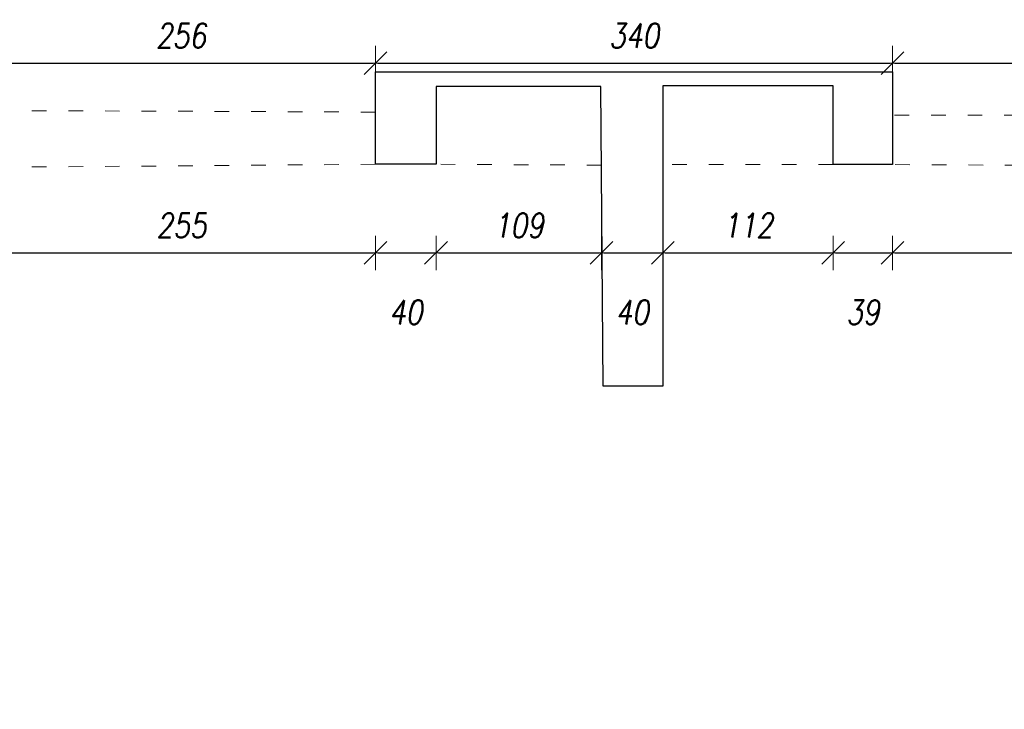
# Model space of a CAD drawing. Header units: millimetres. Extents: x -58431 to 28973, y -32170 to 9431.
# Tile 26 of 54: x -28274 to -21807, y -23737 to -19208. Entities that reach past the tile are written whole.
import ezdxf

# ---------------------------------------------------------------- set-up
doc = ezdxf.new("R2010")
doc.units = ezdxf.units.MM
doc.header["$LTSCALE"] = 8
doc.linetypes.add('ACAD_ISO03W100', pattern=[30, 12, -18])
doc.layers.get('Defpoints').update_dxf_attribs({"lineweight": 0})
for name, color, linetype, lineweight in [('A_DIMEN', 7, 'Continuous', 0), ('BAM_OPISY POWIERZCHNI', 40, 'Continuous', 0), ('piętro_podciąg', 2, 'ACAD_ISO03W100', 0), ('piętro_rzut', 7, 'Continuous', 30), ('RZUT_wymiarowanie', 2, 'Continuous', 0)]:
    doc.layers.add(name, color=color, linetype=linetype, lineweight=lineweight)
doc.styles.add('ROMANS1', font='romans.shx', dxfattribs={"width": 0.8, "oblique": 10})
doc.dimstyles.new('NARCH100', dxfattribs={"dimscale": 100, "dimtxt": 1.6, "dimasz": 0.15, "dimexe": 0, "dimexo": 0, "dimgap": 1, "dimtad": 1, "dimdec": 0, "dimlfac": 0.1, "dimrnd": 1, "dimdsep": 46, "dimtxsty": 'ROMANS1', "dimblk": 'wym', "dimcen": -1.5, "dimse1": 1, "dimse2": 1, "dimclrd": 4, "dimclre": 4, "dimclrt": 3, "dimadec": 0, "dimazin": 0, "dimtfac": 0.04, "dimtdec": 0, "dimtmove": 2, "dimatfit": 3, "dimldrblk": 'wym', "dimfxl": 0, "dimtolj": 1, "dimarcsym": 0})

# ---------------------------------------------------------------- blocks, each defined once
blk = doc.blocks.new('wym')
at = {"layer": 'A_DIMEN', "color": 4, "ltscale": 100}
for p, q in [((-5, -5), (5, 5)), ((0, -7.5), (0, 7.5)), ((-5, 0), (5, 0))]:
    blk.add_line(p, q, dxfattribs=at)
blk = doc.blocks.new('*D281')
at = {"layer": 'Defpoints', "color": 0, "transparency": 16777216}
for p in [(-25937.7, -20157.8), (-28486, -20551.4), (-25937.7, -20739.7)]:
    blk.add_point(p, dxfattribs=at)
at = {"layer": 'RZUT_wymiarowanie', "color": 4, "lineweight": -2, "transparency": 16777216}
blk.add_line((-28471, -20739.7), (-25952.7, -20739.7), dxfattribs=at)
at = {"layer": 'RZUT_wymiarowanie', "color": 4, "lineweight": -2, "transparency": 16777216, "xscale": 15, "yscale": 15, "zscale": 15, "rotation": 179.9999999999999}
blk.add_blockref('wym', (-28486, -20739.7), dxfattribs=at)
at = {"layer": 'RZUT_wymiarowanie', "color": 4, "lineweight": -2, "transparency": 16777216, "xscale": 15, "yscale": 15, "zscale": 15}
blk.add_blockref('wym', (-25937.7, -20739.7), dxfattribs=at)
at = {"layer": 'RZUT_wymiarowanie', "color": 3, "transparency": 16777216, "insert": (-27211.9, -20559.7), "char_height": 160, "attachment_point": 5, "style": 'ROMANS1'}
blk.add_mtext('\\A1;255', dxfattribs=at)
blk = doc.blocks.new('*D282')
at = {"layer": 'Defpoints', "color": 0, "transparency": 16777216}
for p in [(-25937.7, -20157.8), (-25539.5, -20157.8), (-25539.5, -20739.7)]:
    blk.add_point(p, dxfattribs=at)
at = {"layer": 'RZUT_wymiarowanie', "color": 4, "lineweight": -2, "transparency": 16777216}
blk.add_line((-25922.7, -20739.7), (-25554.5, -20739.7), dxfattribs=at)
at = {"layer": 'RZUT_wymiarowanie', "color": 4, "lineweight": -2, "transparency": 16777216, "xscale": 15, "yscale": 15, "zscale": 15, "rotation": 179.9999999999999}
blk.add_blockref('wym', (-25937.7, -20739.7), dxfattribs=at)
at = {"layer": 'RZUT_wymiarowanie', "color": 4, "lineweight": -2, "transparency": 16777216, "xscale": 15, "yscale": 15, "zscale": 15}
blk.add_blockref('wym', (-25539.5, -20739.7), dxfattribs=at)
at = {"layer": 'RZUT_wymiarowanie', "color": 3, "transparency": 16777216, "insert": (-25738.6, -21129.7), "char_height": 160, "attachment_point": 5, "style": 'ROMANS1'}
blk.add_mtext('\\A1;40', dxfattribs=at)
blk = doc.blocks.new('*D283')
at = {"layer": 'Defpoints', "color": 0, "transparency": 16777216}
for p in [(-25539.5, -20157.8), (-24453.3, -20163.5), (-24453.3, -20739.7)]:
    blk.add_point(p, dxfattribs=at)
at = {"layer": 'RZUT_wymiarowanie', "color": 4, "lineweight": -2, "transparency": 16777216}
blk.add_line((-25524.5, -20739.7), (-24468.3, -20739.7), dxfattribs=at)
at = {"layer": 'RZUT_wymiarowanie', "color": 4, "lineweight": -2, "transparency": 16777216, "xscale": 15, "yscale": 15, "zscale": 15, "rotation": 179.9999999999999}
blk.add_blockref('wym', (-25539.5, -20739.7), dxfattribs=at)
at = {"layer": 'RZUT_wymiarowanie', "color": 4, "lineweight": -2, "transparency": 16777216, "xscale": 15, "yscale": 15, "zscale": 15}
blk.add_blockref('wym', (-24453.3, -20739.7), dxfattribs=at)
at = {"layer": 'RZUT_wymiarowanie', "color": 3, "transparency": 16777216, "insert": (-24996.4, -20559.7), "char_height": 160, "attachment_point": 5, "style": 'ROMANS1'}
blk.add_mtext('\\A1;109', dxfattribs=at)
blk = doc.blocks.new('*D284')
at = {"layer": 'Defpoints', "color": 0, "transparency": 16777216}
for p in [(-24453.3, -20163.5), (-24050.5, -20160.2), (-24050.5, -20739.7)]:
    blk.add_point(p, dxfattribs=at)
at = {"layer": 'RZUT_wymiarowanie', "color": 4, "lineweight": -2, "transparency": 16777216}
blk.add_line((-24438.3, -20739.7), (-24065.5, -20739.7), dxfattribs=at)
at = {"layer": 'RZUT_wymiarowanie', "color": 4, "lineweight": -2, "transparency": 16777216, "xscale": 15, "yscale": 15, "zscale": 15, "rotation": 179.9999999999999}
blk.add_blockref('wym', (-24453.3, -20739.7), dxfattribs=at)
at = {"layer": 'RZUT_wymiarowanie', "color": 4, "lineweight": -2, "transparency": 16777216, "xscale": 15, "yscale": 15, "zscale": 15}
blk.add_blockref('wym', (-24050.5, -20739.7), dxfattribs=at)
at = {"layer": 'RZUT_wymiarowanie', "color": 3, "transparency": 16777216, "insert": (-24251.9, -21129.7), "char_height": 160, "attachment_point": 5, "style": 'ROMANS1'}
blk.add_mtext('\\A1;40', dxfattribs=at)
blk = doc.blocks.new('*D285')
at = {"layer": 'Defpoints', "color": 0, "transparency": 16777216}
for p in [(-24050.5, -20160.2), (-22931.8, -20160.2), (-22931.8, -20739.7)]:
    blk.add_point(p, dxfattribs=at)
at = {"layer": 'RZUT_wymiarowanie', "color": 4, "lineweight": -2, "transparency": 16777216}
blk.add_line((-24035.5, -20739.7), (-22946.8, -20739.7), dxfattribs=at)
at = {"layer": 'RZUT_wymiarowanie', "color": 4, "lineweight": -2, "transparency": 16777216, "xscale": 15, "yscale": 15, "zscale": 15, "rotation": 179.9999999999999}
blk.add_blockref('wym', (-24050.5, -20739.7), dxfattribs=at)
at = {"layer": 'RZUT_wymiarowanie', "color": 4, "lineweight": -2, "transparency": 16777216, "xscale": 15, "yscale": 15, "zscale": 15}
blk.add_blockref('wym', (-22931.8, -20739.7), dxfattribs=at)
at = {"layer": 'RZUT_wymiarowanie', "color": 3, "transparency": 16777216, "insert": (-23491.2, -20559.7), "char_height": 160, "attachment_point": 5, "style": 'ROMANS1'}
blk.add_mtext('\\A1;112', dxfattribs=at)
blk = doc.blocks.new('*D286')
at = {"layer": 'Defpoints', "color": 0, "transparency": 16777216}
for p in [(-22931.8, -20160.2), (-22541.5, -20160.2), (-22541.5, -20739.7)]:
    blk.add_point(p, dxfattribs=at)
at = {"layer": 'RZUT_wymiarowanie', "color": 4, "lineweight": -2, "transparency": 16777216}
blk.add_line((-22916.8, -20739.7), (-22556.5, -20739.7), dxfattribs=at)
at = {"layer": 'RZUT_wymiarowanie', "color": 4, "lineweight": -2, "transparency": 16777216, "xscale": 15, "yscale": 15, "zscale": 15, "rotation": 179.9999999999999}
blk.add_blockref('wym', (-22931.8, -20739.7), dxfattribs=at)
at = {"layer": 'RZUT_wymiarowanie', "color": 4, "lineweight": -2, "transparency": 16777216, "xscale": 15, "yscale": 15, "zscale": 15}
blk.add_blockref('wym', (-22541.5, -20739.7), dxfattribs=at)
at = {"layer": 'RZUT_wymiarowanie', "color": 3, "transparency": 16777216, "insert": (-22736.7, -21129.7), "char_height": 160, "attachment_point": 5, "style": 'ROMANS1'}
blk.add_mtext('\\A1;39', dxfattribs=at)
blk = doc.blocks.new('*D287')
at = {"layer": 'Defpoints', "color": 0, "transparency": 16777216}
for p in [(-22541.5, -20160.2), (-20012.3, -20739.7), (-20012.3, -21291.4)]:
    blk.add_point(p, dxfattribs=at)
at = {"layer": 'RZUT_wymiarowanie', "color": 4, "lineweight": -2, "transparency": 16777216}
blk.add_line((-22526.5, -20739.7), (-20027.3, -20739.7), dxfattribs=at)
at = {"layer": 'RZUT_wymiarowanie', "color": 4, "lineweight": -2, "transparency": 16777216, "xscale": 15, "yscale": 15, "zscale": 15, "rotation": 179.9999999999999}
blk.add_blockref('wym', (-22541.5, -20739.7), dxfattribs=at)
at = {"layer": 'RZUT_wymiarowanie', "color": 4, "lineweight": -2, "transparency": 16777216, "xscale": 15, "yscale": 15, "zscale": 15}
blk.add_blockref('wym', (-20012.3, -20739.7), dxfattribs=at)
at = {"layer": 'RZUT_wymiarowanie', "color": 3, "transparency": 16777216, "insert": (-21276.9, -20559.7), "char_height": 160, "attachment_point": 5, "style": 'ROMANS1'}
blk.add_mtext('\\A1;253', dxfattribs=at)
blk = doc.blocks.new('*D677')
at = {"layer": 'BAM_OPISY POWIERZCHNI', "color": 4, "lineweight": -2, "transparency": 16777216}
blk.add_line((-28477.8, -19493.4), (-25952.7, -19493.4), dxfattribs=at)
at = {"layer": 'Defpoints', "color": 0, "transparency": 16777216}
for p in [(-25937.7, -19493.4), (-25937.7, -19550.4), (-28492.8, -19804.6)]:
    blk.add_point(p, dxfattribs=at)
at = {"layer": 'BAM_OPISY POWIERZCHNI', "color": 4, "lineweight": -2, "transparency": 16777216, "xscale": 15, "yscale": 15, "zscale": 15, "rotation": 179.9999999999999}
blk.add_blockref('wym', (-28492.8, -19493.4), dxfattribs=at)
at = {"layer": 'BAM_OPISY POWIERZCHNI', "color": 4, "lineweight": -2, "transparency": 16777216, "xscale": 15, "yscale": 15, "zscale": 15}
blk.add_blockref('wym', (-25937.7, -19493.4), dxfattribs=at)
at = {"layer": 'BAM_OPISY POWIERZCHNI', "color": 3, "transparency": 16777216, "insert": (-27215.2, -19313.4), "char_height": 160, "attachment_point": 5, "style": 'ROMANS1'}
blk.add_mtext('\\A1;256', dxfattribs=at)
blk = doc.blocks.new('*D678')
at = {"layer": 'BAM_OPISY POWIERZCHNI', "color": 4, "lineweight": -2, "transparency": 16777216}
blk.add_line((-25922.7, -19493.4), (-22556.5, -19493.4), dxfattribs=at)
at = {"layer": 'Defpoints', "color": 0, "transparency": 16777216}
for p in [(-22541.5, -19493.4), (-25937.7, -19550.4), (-22541.5, -19550.4)]:
    blk.add_point(p, dxfattribs=at)
at = {"layer": 'BAM_OPISY POWIERZCHNI', "color": 4, "lineweight": -2, "transparency": 16777216, "xscale": 15, "yscale": 15, "zscale": 15, "rotation": 179.9999999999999}
blk.add_blockref('wym', (-25937.7, -19493.4), dxfattribs=at)
at = {"layer": 'BAM_OPISY POWIERZCHNI', "color": 4, "lineweight": -2, "transparency": 16777216, "xscale": 15, "yscale": 15, "zscale": 15}
blk.add_blockref('wym', (-22541.5, -19493.4), dxfattribs=at)
at = {"layer": 'BAM_OPISY POWIERZCHNI', "color": 3, "transparency": 16777216, "insert": (-24239.6, -19313.4), "char_height": 160, "attachment_point": 5, "style": 'ROMANS1'}
blk.add_mtext('\\A1;340', dxfattribs=at)
blk = doc.blocks.new('*D679')
at = {"layer": 'BAM_OPISY POWIERZCHNI', "color": 4, "lineweight": -2, "transparency": 16777216}
blk.add_line((-22526.5, -19493.4), (-20046.8, -19493.4), dxfattribs=at)
at = {"layer": 'Defpoints', "color": 0, "transparency": 16777216}
for p in [(-20031.8, -19493.4), (-22541.5, -19550.4), (-20031.8, -19835.7)]:
    blk.add_point(p, dxfattribs=at)
at = {"layer": 'BAM_OPISY POWIERZCHNI', "color": 4, "lineweight": -2, "transparency": 16777216, "xscale": 15, "yscale": 15, "zscale": 15, "rotation": 179.9999999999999}
blk.add_blockref('wym', (-22541.5, -19493.4), dxfattribs=at)
at = {"layer": 'BAM_OPISY POWIERZCHNI', "color": 4, "lineweight": -2, "transparency": 16777216, "xscale": 15, "yscale": 15, "zscale": 15}
blk.add_blockref('wym', (-20031.8, -19493.4), dxfattribs=at)
at = {"layer": 'BAM_OPISY POWIERZCHNI', "color": 3, "transparency": 16777216, "insert": (-21286.6, -19313.4), "char_height": 160, "attachment_point": 5, "style": 'ROMANS1'}
blk.add_mtext('\\A1;251', dxfattribs=at)

msp = doc.modelspace()

# ---------------------------------------------------------------- linework, layer by layer
at = {"layer": 'piętro_podciąg'}
for points in [[(-25937.7, -19815), (-28492.8, -19804.6)], [(-20031.8, -19835.7), (-22541.5, -19835.7)], [(-25937.7, -20157.8), (-28489.4, -20178)], [(-24453.3, -20163.5), (-25539.5, -20157.8)], [(-22931.8, -20160.2), (-24050.5, -20160.2)], [(-20027.3, -20172.2), (-22541.5, -20160.2)]]:
    msp.add_lwpolyline(points, dxfattribs=at)
at = {"layer": 'piętro_rzut'}
msp.add_lwpolyline([(-24457.5, -19647.3), (-25539.5, -19647.3), (-25539.5, -20157.8), (-25937.7, -20157.8), (-25937.7, -19550.4), (-22541.5, -19550.4), (-22541.5, -20160.2), (-22931.8, -20160.2), (-22931.8, -19641.8), (-24050.5, -19641.8), (-24050.5, -21615.3), (-24441.4, -21615.3), (-24457.5, -19647.3)], dxfattribs=at)

# ---------------------------------------------------------------- dimensions: what is measured, and where the dimension line sits
at = {"layer": 'BAM_OPISY POWIERZCHNI'}
for base, p1, p2, picture, middle in [((-25937.7, -19493.4), (-28492.8, -19804.6), (-25937.7, -19550.4), '*D677', (-27215.2, -19313.4)), ((-22541.5, -19493.4), (-25937.7, -19550.4), (-22541.5, -19550.4), '*D678', (-24239.6, -19313.4)), ((-20031.8, -19493.4), (-22541.5, -19550.4), (-20031.8, -19835.7), '*D679', (-21286.6, -19313.4))]:
    dim = msp.add_linear_dim(base=base, p1=p1, p2=p2, dimstyle='NARCH100', dxfattribs=at)
    dim.commit()
    dim.dimension.update_dxf_attribs({"geometry": picture, "text_midpoint": middle})
at = {"layer": 'RZUT_wymiarowanie'}
for base, p1, p2, picture, middle in [((-25937.7, -20739.7), (-28486, -20551.4), (-25937.7, -20157.8), '*D281', (-27211.9, -20559.7)), ((-25539.5, -20739.7), (-25937.7, -20157.8), (-25539.5, -20157.8), '*D282', (-25738.6, -21129.7)), ((-24453.3, -20739.7), (-25539.5, -20157.8), (-24453.3, -20163.5), '*D283', (-24996.4, -20559.7)), ((-24050.5, -20739.7), (-24453.3, -20163.5), (-24050.5, -20160.2), '*D284', (-24251.9, -21129.7)), ((-22931.8, -20739.7), (-24050.5, -20160.2), (-22931.8, -20160.2), '*D285', (-23491.2, -20559.7)), ((-22541.5, -20739.7), (-22931.8, -20160.2), (-22541.5, -20160.2), '*D286', (-22736.7, -21129.7)), ((-20012.3, -20739.7), (-22541.5, -20160.2), (-20012.3, -21291.4), '*D287', (-21276.9, -20559.7))]:
    dim = msp.add_linear_dim(base=base, p1=p1, p2=p2, dimstyle='NARCH100', dxfattribs=at)
    dim.commit()
    dim.dimension.update_dxf_attribs({"geometry": picture, "text_midpoint": middle})

doc.saveas('drawing.dxf')
